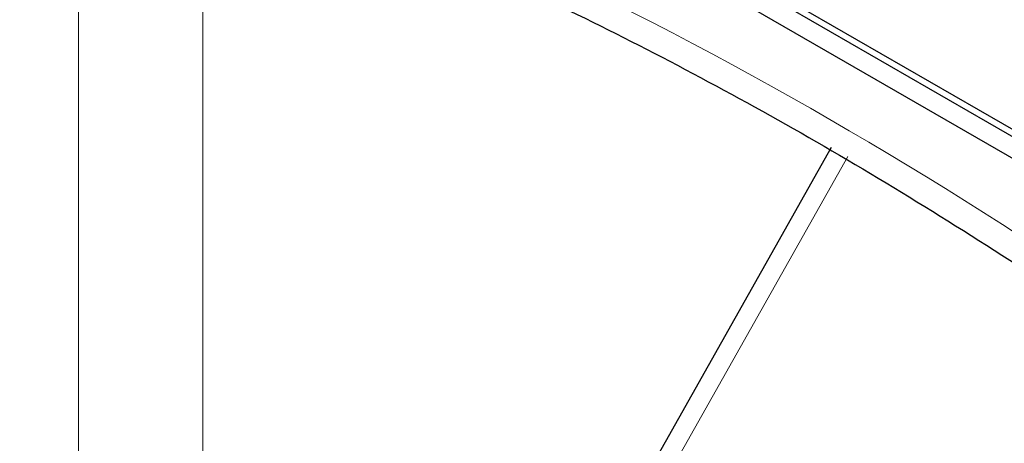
# Paper-space layout 'Blatt2' of a CAD drawing. Header units: millimetres. Extents: x 5 to 418, y 2 to 292.
# Tile 14 of 67: x 129.02 to 131.8, y 135.46 to 136.65. Entities that reach past the tile are written whole.
import ezdxf

# ---------------------------------------------------------------- set-up
doc = ezdxf.new("R2010")
doc.units = ezdxf.units.MM

psp = doc.layouts.new('Blatt2')

# ---------------------------------------------------------------- linework, layer by layer
at = {"color": 7, "linetype": 'Continuous', "lineweight": 25}
for p, q in [((126.7818, 139.1656), (135.6206, 134.0631)), ((129.0445, 137.9206), (135.6206, 134.1243)), ((129.0622, 137.9308), (135.6383, 134.1345)), ((131.3079, 136.2885), (130.4897, 134.8377))]:
    psp.add_line(p, q, dxfattribs=at)
at = {"color": 7, "linetype": 'Continuous', "lineweight": 18}
for p, q in [((129.189, 133.7814), (129.189, 136.9913)), ((129.5394, 136.9896), (129.5394, 133.7797)), ((131.3543, 136.2632), (130.5361, 134.8124))]:
    psp.add_line(p, q, dxfattribs=at)
psp.add_arc((125.3254, 126.0112), 11.9587, 50.30384, 69.70154, dxfattribs=at)
at = {"color": 7, "linetype": 'Continuous', "lineweight": 25}
psp.add_open_spline([(129.5684, 137.0933), (129.6872, 137.05), (130.033, 136.924), (130.6141, 136.6633), (131.3097, 136.2906), (132.0066, 135.8522), (132.565, 135.4521), (132.8888, 135.1953), (132.9837, 135.1201)], degree=3, knots=[0, 0, 0, 0, 0.106109, 0.308603, 0.511101, 0.713584, 0.916095, 1, 1, 1, 1], dxfattribs=at)

doc.saveas('drawing.dxf')
